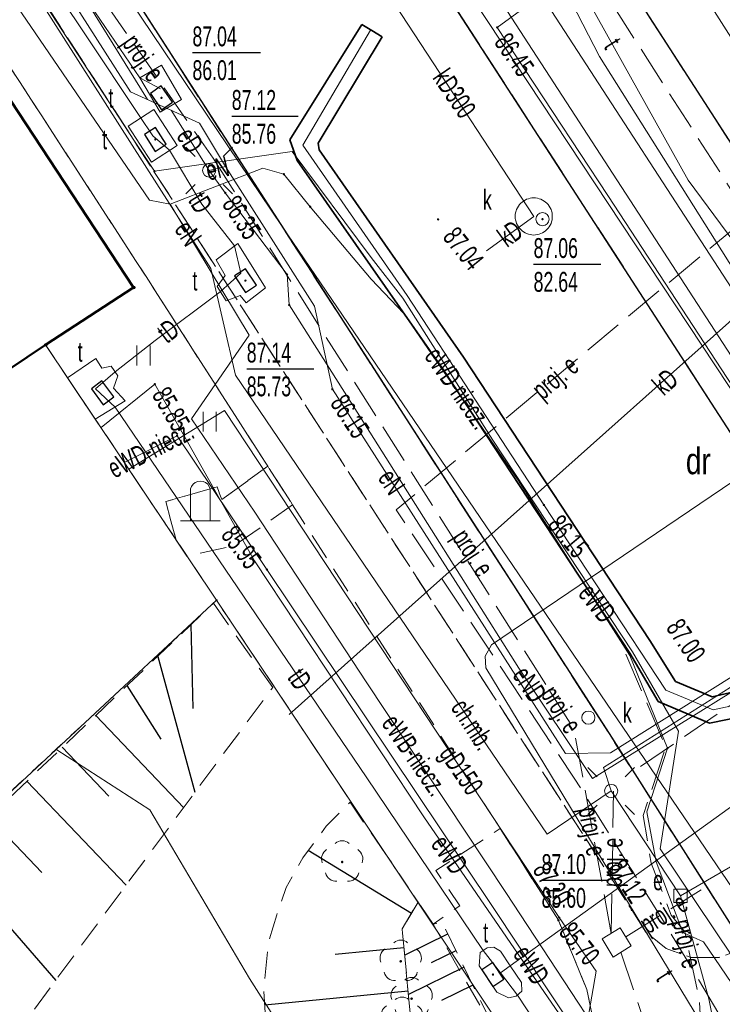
# Model space of a CAD drawing. Header units: metres. Extents: x 7504240 to 7504745, y 5782869 to 5783359.
# Tile 89 of 93: x 7504672 to 7504699, y 5783155 to 5783192. Entities that reach past the tile are written whole.
import ezdxf
from ezdxf.enums import TextEntityAlignment as Align

# ---------------------------------------------------------------- set-up
doc = ezdxf.new("R2010")
doc.units = ezdxf.units.M
doc.header["$MEASUREMENT"] = 0
for name, pattern in [('1.0_0.5', [1.5, 1, -0.5]), ('1.5_0.5', [2, 1.5, -0.5]), ('219-500', [0]), ('egug-500', [1, 0.5, -0.5])]:
    doc.linetypes.add(name, pattern=pattern)
doc.layers.get('0').update_dxf_attribs({"color": 2, "linetype": 'CONTINUOUS', "lineweight": 5})
for name, color, linetype in [('000 Inne (niezydentyfikowane)', 7, 'CONTINUOUS'), ('203-punkt graniczny', 7, 'CONTINUOUS'), ('210-oznaczenie konturu użytku gruntowego', 7, 'CONTINUOUS'), ('218-kontur użytku gruntowego', 7, 'CONTINUOUS'), ('219-działka ewidencyjna', 7, 'CONTINUOUS'), ('312-budynek ewidencyjny', 7, 'CONTINUOUS'), ('chodnik', 7, 'CONTINUOUS'), ('chodnik-Atr17', 7, 'CONTINUOUS'), ('drzewo liściaste', 7, 'CONTINUOUS'), ('elektroenergetyczne urządzenie techniczne - ob. projektowany', 7, 'CONTINUOUS'), ('jezdnia', 7, 'CONTINUOUS'), ('komora podziemna', 7, 'CONTINUOUS'), ('krawężnik', 7, 'CONTINUOUS'), ('latarnia', 7, 'CONTINUOUS'), ('obudowa ochronna przewodu', 7, 'CONTINUOUS'), ('pikieta sztuczna', 7, 'CONTINUOUS'), ('pikieta sztuczna-Atr2', 7, 'CONTINUOUS'), ('pomnik', 7, 'CONTINUOUS'), ('przewód elektroenergetyczny podziemny', 7, 'CONTINUOUS'), ('przewód elektroenergetyczny podziemny - ob. projektowany', 7, 'CONTINUOUS'), ('przewód elektroenergetyczny podziemny - ob. projektowany-Atr1', 7, 'CONTINUOUS'), ('przewód elektroenergetyczny podziemny-Atr1', 7, 'CONTINUOUS'), ('przewód gazowy', 7, 'CONTINUOUS'), ('przewód gazowy-Atr1', 7, 'CONTINUOUS'), ('przewód kanalizacyjny', 7, 'CONTINUOUS'), ('przewód kanalizacyjny-Atr1', 7, 'CONTINUOUS'), ('przewód telekomunikacyjny podziemny', 7, 'CONTINUOUS'), ('przewód telekomunikacyjny podziemny-Atr1', 7, 'CONTINUOUS'), ('przewód wodociągowy', 7, 'CONTINUOUS'), ('Punkt budynku', 7, 'CONTINUOUS'), ('rzędna', 7, 'CONTINUOUS'), ('rzędna-Atr2', 7, 'CONTINUOUS'), ('rzędna-Atr3', 7, 'CONTINUOUS'), ('skarpa nieumocniona', 7, 'CONTINUOUS'), ('trawnik', 7, 'CONTINUOUS'), ('właz do komory lub kanału - kwadratowy', 7, 'CONTINUOUS'), ('właz do komory lub kanału - kwadratowy-Atr17', 7, 'CONTINUOUS'), ('właz do komory lub kanału - okrągły', 7, 'CONTINUOUS'), ('właz do komory lub kanału - okrągły-Atr17', 7, 'CONTINUOUS'), ('właz do komory lub kanału - prostokątny', 7, 'CONTINUOUS'), ('właz do komory lub kanału - prostokątny-Atr17', 7, 'CONTINUOUS')]:
    doc.layers.add(name, color=color, linetype=linetype)
doc.styles.get("Standard").update_dxf_attribs({"font": 'Working1250', "width": 0.75})

# ---------------------------------------------------------------- blocks, each defined once
blk = doc.blocks.new('SUPWP')
at = {"color": 0, "linetype": 'Continuous'}
blk.add_lwpolyline([(-0.375, -0.25), (0.375, -0.25), (0.375, 0.25), (-0.375, 0.25)], close=True, dxfattribs=at)
blk = doc.blocks.new('PW01')
at = {"linetype": 'Continuous', "lineweight": 13}
h = blk.add_hatch(color=0, dxfattribs=at)
edge = h.paths.add_edge_path()
edge.add_arc((0, 0), 0.045, 0, 360)
blk = doc.blocks.new('OO04')
at = {"color": 0, "linetype": 'Continuous', "lineweight": 13}
for p, q in [((-0.375, 0), (-0.375, 1.1)), ((0.375, 0), (0.375, 1.1)), ((-0.375, 0), (-0.75, 0)), ((0, 0), (-0.375, 0)), ((0.375, 0), (0, 0)), ((0.375, 0), (0.75, 0))]:
    blk.add_line(p, q, dxfattribs=at)
blk.add_arc((0, 1.124), 0.376, 356.305, 183.695, dxfattribs=at)
blk = doc.blocks.new('SM01')
at = {"color": 0, "linetype": 'Continuous', "lineweight": 13}
for p, q in [((-0.53, 0.531), (-0.883, 0.884)), ((0.531, 0.531), (0.884, 0.884)), ((-0.53, -0.53), (-0.883, -0.883)), ((0.531, -0.53), (0.884, -0.883))]:
    blk.add_line(p, q, dxfattribs=at)
blk.add_circle((0, 0), 0.25, dxfattribs=at)
blk = doc.blocks.new('OP021')
at = {"linetype": 'Continuous', "lineweight": 13}
h = blk.add_hatch(color=0, dxfattribs=at)
edge = h.paths.add_edge_path()
edge.add_arc((0, 0), 0.05, 0, 360)
at = {"color": 0, "linetype": 'Continuous', "lineweight": 13}
for centre, start, end in [((0, 0.4), 49.272, 130.728), ((-0.38, 0.124), 121.308, 202.548), ((0.38, 0.124), 337.452, 58.692), ((-0.235, -0.324), 193.221, 274.871), ((0.235, -0.324), 265.129, 346.779)]:
    blk.add_arc(centre, 0.4, start, end, dxfattribs=at)
blk = doc.blocks.new('US22')
at = {"color": 0, "linetype": 'Continuous', "lineweight": 13}
blk.add_circle((0, 0), 0.25, dxfattribs=at)
blk = doc.blocks.new('US22A')
at = {"color": 0, "linetype": 'Continuous', "lineweight": 0}
blk.add_lwpolyline([(-0.25, -0.25), (0.25, -0.25), (0.25, 0.25), (-0.25, 0.25)], close=True, dxfattribs=at)
blk = doc.blocks.new('TU04')
at = {"color": 0, "linetype": 'Continuous', "lineweight": 13}
for p, q in [((0, 0), (0, 0.75)), ((0.5, 0), (0.5, 0.75))]:
    blk.add_line(p, q, dxfattribs=at)
blk = doc.blocks.new('203')
at = {"linetype": 'Continuous', "lineweight": 0}
h = blk.add_hatch(color=0, dxfattribs=at)
edge = h.paths.add_edge_path()
edge.add_arc((0, 0), 0.045, 0, 360)
blk = doc.blocks.new('PUNKTBUD')
at = {"color": 0}
blk.add_circle((0, 0), 0.045, dxfattribs=at)

msp = doc.modelspace()

# ---------------------------------------------------------------- linework, layer by layer
at = {"layer": '000 Inne (niezydentyfikowane)', "color": 7, "linetype": 'Continuous', "lineweight": 25, "flags": 128}
for points in [[(7504678.79, 5783169.24), (7504678.87, 5783166.07)], [(7504677.54, 5783168.04), (7504678.94, 5783162.91)], [(7504676.38, 5783166.94), (7504677.66, 5783164.92)], [(7504675.2, 5783165.81), (7504678.52, 5783162.33)], [(7504673.94, 5783164.61), (7504675.7, 5783162.76)], [(7504672.6, 5783163.33), (7504676.35, 5783159.41)], [(7504671.18, 5783161.96), (7504673.17, 5783159.88)], [(7504687.11, 5783158.33), (7504683.22, 5783160.71)], [(7504669.59, 5783160.53), (7504673.69, 5783155.81)], [(7504688.48, 5783157.56), (7504686.86, 5783156.76)], [(7504686.83, 5783157.04), (7504684.24, 5783156.79)], [(7504688.79, 5783156.93), (7504687.86, 5783156.47)], [(7504689.1, 5783156.31), (7504687, 5783155.28)], [(7504686.99, 5783155.4), (7504681.58, 5783154.88)], [(7504689.43, 5783155.63), (7504688.25, 5783155.05)]]:
    msp.add_lwpolyline(points, dxfattribs=at)
at = {"layer": '218-kontur użytku gruntowego', "color": 3, "linetype": 'egug-500', "lineweight": 18, "flags": 128}
for points in [[(7504676.63, 5783181.97), (7504655.54, 5783214.06)], [(7504673.31, 5783179.8), (7504676.63, 5783181.97)], [(7504679.76, 5783170.16), (7504673.31, 5783179.8)], [(7504679.76, 5783170.16), (7504669.1, 5783160.25)], [(7504690.25, 5783154.42), (7504679.76, 5783170.16)]]:
    msp.add_lwpolyline(points, dxfattribs=at)
at = {"layer": '219-działka ewidencyjna', "color": 7, "linetype": '219-500', "lineweight": 18, "flags": 128}
for points in [[(7504676.63, 5783181.97), (7504655.54, 5783214.06)], [(7504673.31, 5783179.8), (7504676.63, 5783181.97)], [(7504679.76, 5783170.16), (7504673.31, 5783179.8)], [(7504669.1, 5783160.25), (7504679.76, 5783170.16)], [(7504679.76, 5783170.16), (7504690.25, 5783154.42)]]:
    msp.add_lwpolyline(points, dxfattribs=at)
at = {"layer": '312-budynek ewidencyjny', "color": 7, "linetype": 'Continuous', "lineweight": 50, "flags": 128}
for points in [[(7504676.63, 5783181.97), (7504655.54, 5783214.06)], [(7504673.31, 5783179.8), (7504676.63, 5783181.97)], [(7504669.1, 5783176.98), (7504673.31, 5783179.8)]]:
    msp.add_lwpolyline(points, dxfattribs=at)
at = {"layer": 'chodnik', "color": 7, "linetype": '1.0_0.5', "lineweight": 18, "flags": 128}
for points in [[(7504584.26, 5783329.8), (7504584.76, 5783329.76), (7504585.26, 5783329.68), (7504585.74, 5783329.56), (7504586.22, 5783329.41), (7504586.33, 5783329.37), (7504586.79, 5783329.18), (7504587.24, 5783328.95), (7504587.67, 5783328.7), (7504588.08, 5783328.41), (7504588.46, 5783328.09), (7504588.83, 5783327.75), (7504588.99, 5783327.58), (7504607.24, 5783299.95), (7504609.35, 5783296.76), (7504629.22, 5783266.51), (7504632.21, 5783261.86), (7504640.76, 5783248.61), (7504694.57, 5783165.13), (7504699.72, 5783157.04), (7504698.72, 5783156.67), (7504697.66, 5783156.67), (7504696.73, 5783157.01), (7504695.96, 5783157.63), (7504695.43, 5783158.47), (7504650.61, 5783227.78), (7504647.37, 5783232.09), (7504632.32, 5783256.12), (7504623.51, 5783269.83), (7504602.38, 5783300.49), (7504606.32, 5783300.05), (7504588.44, 5783327.17), (7504588.12, 5783327.5), (7504587.77, 5783327.85), (7504587.38, 5783328.16), (7504586.97, 5783328.45), (7504586.53, 5783328.69), (7504586.08, 5783328.9), (7504585.75, 5783329.02), (7504585.27, 5783329.16), (7504584.78, 5783329.26), (7504584.28, 5783329.31), (7504583.78, 5783329.32), (7504583.28, 5783329.29), (7504582.79, 5783329.22), (7504582.62, 5783329.18), (7504582.28, 5783329.61), (7504582.77, 5783329.71), (7504583.27, 5783329.78), (7504583.76, 5783329.81)], [(7504697.28, 5783140.66), (7504697, 5783142.25), (7504696.26, 5783143.61), (7504694.91, 5783146.41), (7504694.42, 5783149.75), (7504694.33, 5783152.64), (7504693.73, 5783155.47), (7504692.66, 5783158.08), (7504691.15, 5783160.47), (7504690.46, 5783161.54), (7504682.63, 5783173.76), (7504681.69, 5783175.22), (7504677.1, 5783182.38), (7504648.58, 5783226.38), (7504645.38, 5783230.61), (7504630.15, 5783254.92), (7504621.39, 5783268.45), (7504604.89, 5783292.4), (7504593.34, 5783309.31), (7504595.39, 5783310.74), (7504602.38, 5783300.49), (7504623.51, 5783269.83), (7504632.32, 5783256.12), (7504647.37, 5783232.09), (7504650.61, 5783227.78), (7504695.43, 5783158.47), (7504695.96, 5783157.63), (7504696.73, 5783157.01), (7504697.66, 5783156.67), (7504698.72, 5783156.67), (7504699.72, 5783157.04), (7504701.15, 5783154.36), (7504699.43, 5783153.28), (7504698.21, 5783151.65), (7504697.65, 5783149.69), (7504697.8, 5783147.77), (7504698.59, 5783146.02), (7504699.92, 5783144.64)], [(7504682.63, 5783173.76), (7504680.44, 5783172.23), (7504678.64, 5783171.83), (7504678.24, 5783172.43), (7504677.84, 5783173.89), (7504679.78, 5783174.44), (7504679.96, 5783173.96), (7504681.69, 5783175.22)], [(7504690.44, 5783153.57), (7504687.93, 5783157.93), (7504688.94, 5783158.63), (7504688.03, 5783159.96), (7504690.46, 5783161.54), (7504691.15, 5783160.47), (7504692.66, 5783158.08), (7504693.73, 5783155.47), (7504694.33, 5783152.64), (7504694.42, 5783149.75), (7504694.91, 5783146.41), (7504696.26, 5783143.61), (7504697, 5783142.25), (7504697.28, 5783140.66), (7504692.97, 5783134.06), (7504690.57, 5783136.02), (7504690.82, 5783137.2), (7504691.11, 5783138.41), (7504691.28, 5783139.53), (7504691.36, 5783140.72), (7504691.32, 5783141.75), (7504691.28, 5783144.62), (7504691.23, 5783148.09), (7504690.84, 5783152.02)]]:
    msp.add_lwpolyline(points, close=True, dxfattribs=at)
at = {"layer": 'elektroenergetyczne urządzenie techniczne - ob. projektowany', "color": 1, "linetype": 'Continuous', "lineweight": 18, "flags": 128}
msp.add_lwpolyline([(7504694.99, 5783157.79), (7504695.41, 5783157.11), (7504694.72, 5783156.69), (7504694.31, 5783157.38)], close=True, dxfattribs=at)
at = {"layer": 'jezdnia', "color": 7, "linetype": '1.5_0.5', "lineweight": 18, "flags": 128}
for points in [[(7504721.281, 5783124.329), (7504710.4, 5783140.84), (7504707.9, 5783139.18), (7504707.15, 5783140), (7504706.85, 5783140.22), (7504706.58, 5783140.4), (7504706.25, 5783140.51), (7504705.88, 5783140.52), (7504705.56, 5783140.39), (7504704.13, 5783138.46), (7504697.66, 5783141.85), (7504698.65, 5783144.15), (7504698.87, 5783144.8), (7504699.77, 5783147.45), (7504699.97, 5783149.96), (7504699.88, 5783150.96), (7504701.77, 5783150.87), (7504701.76, 5783151.99), (7504701.15, 5783154.36), (7504699.72, 5783157.04), (7504694.57, 5783165.13), (7504640.76, 5783248.61), (7504632.21, 5783261.86), (7504629.22, 5783266.51), (7504609.35, 5783296.76), (7504588.99, 5783327.58), (7504588.83, 5783327.75), (7504588.46, 5783328.09), (7504588.08, 5783328.41), (7504587.67, 5783328.7), (7504587.24, 5783328.95), (7504586.79, 5783329.18), (7504586.33, 5783329.37), (7504586.22, 5783329.41), (7504585.74, 5783329.56), (7504585.26, 5783329.68), (7504584.76, 5783329.76), (7504584.26, 5783329.8), (7504583.76, 5783329.81), (7504583.27, 5783329.78), (7504582.77, 5783329.71), (7504582.28, 5783329.61), (7504580.26, 5783328.03), (7504579.4, 5783326.65), (7504578.86, 5783325.39), (7504578.36, 5783323.84), (7504578.56, 5783322.04), (7504579.94, 5783319.98), (7504580.88, 5783318.49), (7504577.57, 5783316.99), (7504574.98, 5783320.15), (7504567.49, 5783329.3), (7504572.18, 5783333.11), (7504574.6, 5783335.03), (7504576.32, 5783337.09), (7504576.55, 5783337.47), (7504576.79, 5783337.92), (7504577, 5783338.37), (7504577.18, 5783338.83), (7504577.34, 5783339.31), (7504577.47, 5783339.79), (7504577.58, 5783340.28), (7504577.65, 5783340.77), (7504577.7, 5783341.27), (7504577.72, 5783341.77), (7504577.71, 5783342.27), (7504577.69, 5783342.63), (7504577.63, 5783343.13), (7504577.54, 5783343.62), (7504577.444, 5783344.05)], [(7504634.397, 5783276.574), (7504637.72, 5783271.55), (7504679.26, 5783207.25), (7504703.98, 5783169.03), (7504708.24, 5783162.71), (7504710.1, 5783160.34), (7504712.91, 5783156.77), (7504717.79, 5783155.9), (7504718.5, 5783155.91), (7504719.13, 5783156.44), (7504719.08, 5783157.16), (7504718.16, 5783158.83), (7504713.07, 5783165.96), (7504708.95, 5783172.26), (7504684.13, 5783210.71), (7504673.14, 5783228.02), (7504665.828, 5783239.336)]]:
    msp.add_lwpolyline(points, dxfattribs=at)
msp.add_lwpolyline([(7504679.26, 5783207.25), (7504684.13, 5783210.71), (7504708.95, 5783172.26), (7504703.98, 5783169.03)], close=True, dxfattribs=at)
at = {"layer": 'komora podziemna', "color": 30, "linetype": 'Continuous', "lineweight": 18, "flags": 128}
for points in [[(7504676.86, 5783189.88), (7504677.68, 5783190.36), (7504678.44, 5783189.07), (7504677.63, 5783188.59)], [(7504676.43, 5783188.06), (7504677.39, 5783188.69), (7504678.27, 5783187.33), (7504677.31, 5783186.7)], [(7504679.75, 5783183.02), (7504680.56, 5783183.63), (7504681.61, 5783181.96), (7504680.88, 5783181.39), (7504680.65, 5783181.67), (7504680.12, 5783181.47), (7504679.78, 5783182.01), (7504680.09, 5783182.42)], [(7504675.21, 5783179.29), (7504675.43, 5783178.93), (7504675.78, 5783179), (7504676.03, 5783178.64), (7504675.87, 5783178.17), (7504676.31, 5783177.69), (7504675.18, 5783177), (7504674.14, 5783178.56)], [(7504690.84, 5783156.36), (7504691.27, 5783155.73), (7504691.28, 5783155.4), (7504691.07, 5783155.21), (7504690.78, 5783155.15), (7504690.33, 5783155.37), (7504689.67, 5783156.36), (7504689.71, 5783156.86), (7504689.97, 5783157.04), (7504690.22, 5783157.06), (7504690.47, 5783156.91)]]:
    msp.add_lwpolyline(points, close=True, dxfattribs=at)
at = {"layer": 'komora podziemna', "color": 34, "linetype": 'Continuous', "lineweight": 18, "flags": 128}
msp.add_lwpolyline([(7504692.43, 5783184.65), (7504692.43, 5783184.58), (7504692.42, 5783184.52), (7504692.4, 5783184.45), (7504692.38, 5783184.38), (7504692.35, 5783184.32), (7504692.31, 5783184.26), (7504692.27, 5783184.21), (7504692.22, 5783184.16), (7504692.17, 5783184.11), (7504692.12, 5783184.07), (7504692.06, 5783184.03), (7504692, 5783184.01), (7504691.93, 5783183.98), (7504691.87, 5783183.97), (7504691.8, 5783183.96), (7504691.73, 5783183.95), (7504691.66, 5783183.96), (7504691.59, 5783183.97), (7504691.53, 5783183.98), (7504691.46, 5783184.01), (7504691.4, 5783184.03), (7504691.34, 5783184.07), (7504691.29, 5783184.11), (7504691.24, 5783184.16), (7504691.19, 5783184.21), (7504691.15, 5783184.26), (7504691.11, 5783184.32), (7504691.08, 5783184.38), (7504691.06, 5783184.45), (7504691.04, 5783184.52), (7504691.03, 5783184.58), (7504691.03, 5783184.65), (7504691.03, 5783184.72), (7504691.04, 5783184.79), (7504691.06, 5783184.86), (7504691.08, 5783184.92), (7504691.11, 5783184.98), (7504691.15, 5783185.04), (7504691.19, 5783185.1), (7504691.24, 5783185.15), (7504691.29, 5783185.19), (7504691.34, 5783185.23), (7504691.4, 5783185.27), (7504691.46, 5783185.3), (7504691.53, 5783185.32), (7504691.59, 5783185.34), (7504691.66, 5783185.35), (7504691.73, 5783185.35), (7504691.8, 5783185.35), (7504691.87, 5783185.34), (7504691.93, 5783185.32), (7504692, 5783185.3), (7504692.06, 5783185.27), (7504692.12, 5783185.23), (7504692.17, 5783185.19), (7504692.22, 5783185.15), (7504692.27, 5783185.1), (7504692.31, 5783185.04), (7504692.35, 5783184.98), (7504692.38, 5783184.92), (7504692.4, 5783184.86), (7504692.42, 5783184.79), (7504692.43, 5783184.72)], close=True, dxfattribs=at)
at = {"layer": 'krawężnik', "color": 7, "linetype": 'Continuous', "lineweight": 25, "flags": 128}
for points in [[(7504588.99, 5783327.58), (7504607.24, 5783299.95), (7504609.35, 5783296.76), (7504629.22, 5783266.51), (7504632.21, 5783261.86), (7504640.76, 5783248.61), (7504694.57, 5783165.13)], [(7504703.98, 5783169.03), (7504679.26, 5783207.25), (7504637.72, 5783271.55), (7504634.397, 5783276.574)], [(7504665.828, 5783239.336), (7504673.14, 5783228.02), (7504684.13, 5783210.71), (7504708.95, 5783172.26)], [(7504694.57, 5783165.13), (7504699.72, 5783157.04)]]:
    msp.add_lwpolyline(points, dxfattribs=at)
at = {"layer": 'obudowa ochronna przewodu', "color": 0, "linetype": 'CONTINUOUS', "lineweight": 35}
for p, q in [((7504682.522, 5783187.546), (7504685.236, 5783191.904)), ((7504685.236, 5783191.904), (7504685.62, 5783191.67)), ((7504683.598, 5783187.414), (7504686.004, 5783191.436)), ((7504686.004, 5783191.436), (7504685.62, 5783191.67)), ((7504682.807, 5783186.767), (7504682.522, 5783187.546)), ((7504683.633, 5783187.173), (7504683.598, 5783187.414)), ((7504689.083, 5783179.342), (7504683.633, 5783187.173)), ((7504688.337, 5783178.838), (7504682.807, 5783186.767)), ((7504696.111, 5783168.64), (7504689.083, 5783179.342)), ((7504695.349, 5783168.16), (7504688.337, 5783178.838)), ((7504697.075, 5783167.097), (7504696.111, 5783168.64)), ((7504696.425, 5783166.343), (7504695.349, 5783168.16)), ((7504703.924, 5783167.768), (7504698.456, 5783166.513)), ((7504698.456, 5783166.513), (7504697.075, 5783167.097)), ((7504703.436, 5783166.552), (7504698.364, 5783165.527)), ((7504698.364, 5783165.527), (7504696.425, 5783166.343))]:
    msp.add_line(p, q, dxfattribs=at)
at = {"layer": 'przewód elektroenergetyczny podziemny', "color": 1, "linetype": 'Continuous', "lineweight": 18, "flags": 128}
for points in [[(7504647.6, 5783234.95), (7504653.43, 5783225.83), (7504663.49, 5783210.59), (7504667.09, 5783204.86), (7504671.28, 5783198.53), (7504677.15, 5783189.07)], [(7504717.14, 5783178.544), (7504706.27, 5783171.71), (7504694.63, 5783164.4), (7504692.93, 5783164.38), (7504684.13, 5783178.13), (7504683.45, 5783181.27), (7504680.1, 5783186.54), (7504679.12, 5783188.17), (7504676.51, 5783189.36), (7504663.99, 5783208.98), (7504663.88, 5783209.66)], [(7504666.77, 5783205.84), (7504674.62, 5783193.95), (7504673.05, 5783192.88), (7504679.54, 5783182.69), (7504680.47, 5783178.66), (7504692.23, 5783161.33)], [(7504718.085, 5783177.424), (7504708.98, 5783175.99), (7504691.79, 5783203.03)], [(7504718.085, 5783177.424), (7504708.98, 5783175.99), (7504691.79, 5783203.03)], [(7504698.27, 5783147.47), (7504698.39, 5783147.62), (7504698.44, 5783147.68), (7504699.49, 5783148.95), (7504700.36, 5783150.69), (7504701, 5783151.96), (7504700.94, 5783153.14), (7504698.13, 5783157.26), (7504697.35, 5783157.62), (7504696.35, 5783160.28), (7504696, 5783162.17), (7504696.78, 5783164.58), (7504695.35, 5783168.08), (7504691.14, 5783174.69), (7504686.83, 5783180.99), (7504685.6, 5783182.28), (7504683.29, 5783185.02), (7504682.3, 5783186.25), (7504681.51, 5783186.48), (7504678.01, 5783185.11), (7504677.23, 5783185.27), (7504669.13, 5783197.12)], [(7504698.45, 5783147.17), (7504700.1, 5783149.35), (7504700.71, 5783150.25), (7504701.93, 5783152.67), (7504696.5, 5783160.78), (7504697.19, 5783165.22), (7504695.45, 5783168.21), (7504690.19, 5783176.21), (7504686.79, 5783181.57), (7504685.59, 5783183.1), (7504682.61, 5783187.11), (7504677.42, 5783186.36), (7504676.67, 5783187.5), (7504673.14, 5783192.91)], [(7504692.2, 5783193.14), (7504690.35, 5783191.79), (7504694.53, 5783185.44), (7504703.56, 5783171.62), (7504707.45, 5783165.56), (7504710.82, 5783160.39), (7504718.9, 5783148.1), (7504720.21, 5783146.11)], [(7504728.025, 5783129.996), (7504727.85, 5783130.26), (7504727.44, 5783130.88), (7504722.75, 5783137.89), (7504716.96, 5783146.61), (7504715.65, 5783148.79), (7504715.13, 5783150.46), (7504703.67, 5783167.15), (7504698.5, 5783166.02), (7504696.71, 5783166.77), (7504692.11, 5783173.76), (7504686.95, 5783181.67), (7504683.01, 5783187.34), (7504685.57, 5783191.69)], [(7504679.48, 5783186.39), (7504678.05, 5783188.66)], [(7504679.48, 5783186.39), (7504680.1, 5783186.54)], [(7504717.289, 5783178.367), (7504717.14, 5783178.25), (7504713.51, 5783175.87), (7504707.06, 5783171.73), (7504702.89, 5783169), (7504693.94, 5783163.43), (7504691.17, 5783167.6), (7504685.55, 5783176.51), (7504682.5, 5783181.31), (7504682.42, 5783182.46), (7504680.09, 5783185.54), (7504679.48, 5783186.39)], [(7504698.45, 5783147.17), (7504698.27, 5783147.47), (7504696.42, 5783150.37), (7504690.68, 5783159.13), (7504685.41, 5783167.08), (7504681.2, 5783173.49), (7504678.82, 5783177.01), (7504680.99, 5783180.17), (7504678.01, 5783185.11)], [(7504717.212, 5783178.458), (7504716.66, 5783178.04), (7504710.95, 5783174.43), (7504699.86, 5783167.32), (7504694.36, 5783163.85), (7504694.65, 5783162.96)], [(7504675.4, 5783176.68), (7504677.43, 5783178.32), (7504678.71, 5783176.05), (7504681.19, 5783171.65), (7504687.58, 5783161.98), (7504701.91, 5783141.12)], [(7504676.28, 5783175.36), (7504678.27, 5783176.37)], [(7504678.27, 5783176.37), (7504681.66, 5783171.32), (7504690.12, 5783158.67), (7504694.55, 5783152.01), (7504701.56, 5783142.06), (7504705.35, 5783137.16)], [(7504697.27, 5783159), (7504708.11, 5783165.29), (7504708.43, 5783164.32), (7504712.92, 5783158.02)], [(7504692.23, 5783161.33), (7504694.65, 5783162.96), (7504697.27, 5783159), (7504698.34, 5783155.11), (7504698.66, 5783153.48), (7504698.6, 5783150.25), (7504698.17, 5783145.79), (7504704.7, 5783136.68)]]:
    msp.add_lwpolyline(points, dxfattribs=at)
at = {"layer": 'przewód elektroenergetyczny podziemny - ob. projektowany', "color": 1, "linetype": '1.5_0.5', "lineweight": 18, "flags": 128}
for points in [[(7504699.81, 5783184.64), (7504699.08, 5783185.81), (7504691.95, 5783196.94), (7504679.52, 5783216.24), (7504665.95, 5783237.25), (7504660.455, 5783245.702)], [(7504674.37, 5783194.44), (7504679.63, 5783186.85)], [(7504679.63, 5783186.85), (7504692.3, 5783166.79)], [(7504716.105, 5783119.979), (7504716, 5783120.14), (7504713.75, 5783123.59), (7504712.38, 5783126.09), (7504711.75, 5783127.07), (7504705.6, 5783137.2), (7504705.06, 5783137.95), (7504699.09, 5783145.9), (7504699.12, 5783146.84), (7504699.71, 5783152.89), (7504696.79, 5783157.77), (7504693.26, 5783163.44), (7504686.54, 5783173.58), (7504699.81, 5783184.64)], [(7504695.76, 5783163.89), (7504704.91, 5783170.1)], [(7504697.81, 5783145.51), (7504698.3, 5783150.16), (7504697.97, 5783155.12), (7504697.43, 5783157.64), (7504696.91, 5783158.27), (7504696.16, 5783160.24), (7504695.86, 5783162.04), (7504696.71, 5783164.62), (7504695.19, 5783168.16)], [(7504692.3, 5783166.79), (7504693.25, 5783165.29)], [(7504694.65, 5783157.58), (7504693.25, 5783165.29)], [(7504694.65, 5783157.58), (7504694.74, 5783162.95)], [(7504695.2, 5783157.45), (7504698.05, 5783159.23)], [(7504695.01, 5783156.87), (7504697.15, 5783150.6)]]:
    msp.add_lwpolyline(points, dxfattribs=at)
at = {"layer": 'przewód gazowy', "color": 52, "linetype": 'Continuous', "lineweight": 18, "flags": 128}
for points in [[(7504676.45, 5783175.11), (7504680.06, 5783177.33), (7504692.69, 5783158.18), (7504694.09, 5783156.16), (7504692.15, 5783144.98)], [(7504673.73, 5783164.51), (7504677.24, 5783162.25), (7504681, 5783155.88), (7504686.15, 5783147.8), (7504691.15, 5783140.55)]]:
    msp.add_lwpolyline(points, dxfattribs=at)
at = {"layer": 'przewód kanalizacyjny', "color": 34, "linetype": 'CONTINUOUS', "lineweight": 18}
for p, q in [((7504687.311, 5783200.256), (7504711.177, 5783163.462)), ((7504686.129, 5783199.504), (7504710.003, 5783162.698))]:
    msp.add_line(p, q, dxfattribs=at)
at = {"layer": 'przewód kanalizacyjny', "color": 34, "linetype": 'Continuous', "lineweight": 18, "flags": 128}
for points in [[(7504691.73, 5783184.65), (7504682.7, 5783198.46)], [(7504708.37, 5783188.934), (7504682.5, 5783165.85)], [(7504689.94, 5783183.36), (7504691.73, 5783184.65)]]:
    msp.add_lwpolyline(points, dxfattribs=at)
at = {"layer": 'przewód telekomunikacyjny podziemny', "color": 30, "linetype": 'Continuous', "lineweight": 18, "flags": 128}
for points in [[(7504677.65, 5783189.47), (7504676.86, 5783189.88), (7504674.98, 5783192.66), (7504669.6, 5783200.77), (7504648, 5783233.05), (7504647.21, 5783234.1), (7504638.18, 5783248.08), (7504632.48, 5783256.33), (7504620.99, 5783274.16), (7504616.66, 5783280.58), (7504599.04, 5783306.94), (7504594.77, 5783313.45), (7504586.06, 5783326.23), (7504585.82, 5783326.87)], [(7504729.491, 5783131.228), (7504720.06, 5783145.59), (7504712.08, 5783157.39), (7504700.6, 5783175.97), (7504684.94, 5783199.68), (7504664.43, 5783231.79), (7504652.42, 5783250.14), (7504642.94, 5783265.15), (7504639.05, 5783271.061)], [(7504677.35, 5783187.69), (7504676.86, 5783188.43), (7504674.79, 5783191.55), (7504667.76, 5783202.04), (7504658.56, 5783216.1), (7504649.71, 5783229.35), (7504641.32, 5783241.93), (7504633.41, 5783253.77), (7504632.8, 5783254.55)], [(7504655.188, 5783251.942), (7504655.96, 5783250.73), (7504664.36, 5783238.51), (7504680.44, 5783213.41), (7504693.5, 5783193.29), (7504697.56, 5783186.02), (7504703.23, 5783178.36), (7504703.28, 5783177.79), (7504702.98, 5783177.17), (7504690.14, 5783168.48), (7504689.9, 5783168.05), (7504689.92, 5783167.61), (7504706.86, 5783139.65), (7504718.548, 5783122.032)], [(7504705.96, 5783172.13), (7504705.71, 5783172.42), (7504694.21, 5783190.69), (7504691.48, 5783196), (7504680.27, 5783213.07), (7504675.45, 5783220.56), (7504659.81, 5783244.19), (7504659.67, 5783244.54)], [(7504680.68, 5783182.51), (7504680.44, 5783183.54), (7504679.2, 5783185.11), (7504677.99, 5783187.15), (7504677.35, 5783187.69)], [(7504675.19, 5783178.14), (7504675.93, 5783178.78), (7504677.45, 5783179.97), (7504679.9, 5783181.81), (7504680.68, 5783182.51)], [(7504690.47, 5783156.1), (7504689.82, 5783156.94), (7504685.41, 5783163.5), (7504675.93, 5783177.45), (7504675.19, 5783178.14)], [(7504718.84, 5783176.53), (7504690.84, 5783156.36), (7504690.47, 5783156.1)], [(7504690.47, 5783156.1), (7504691.12, 5783155.25), (7504696.14, 5783147.62), (7504696.69, 5783146.78)]]:
    msp.add_lwpolyline(points, dxfattribs=at)
at = {"layer": 'przewód wodociągowy', "color": 5, "linetype": 'Continuous', "lineweight": 18, "flags": 128}
msp.add_lwpolyline([(7504633.65, 5783257.07), (7504643.04, 5783243.1), (7504653.59, 5783227.46), (7504663.48, 5783212.79), (7504671.62, 5783200.06), (7504682.23, 5783184.27), (7504702.56, 5783154.38)], dxfattribs=at)
at = {"layer": 'rzędna-Atr2', "color": 7, "flags": 128}
for points in [[(7504678.85, 5783190.844), (7504681.414, 5783190.844)], [(7504680.333, 5783188.442), (7504682.838, 5783188.442)], [(7504691.723, 5783182.851), (7504694.26, 5783182.851)], [(7504680.899, 5783178.904), (7504683.436, 5783178.904)], [(7504692.024, 5783159.594), (7504694.524, 5783159.594)]]:
    msp.add_lwpolyline(points, dxfattribs=at)
at = {"layer": 'skarpa nieumocniona', "color": 7, "linetype": '1.0_0.5', "lineweight": 18, "flags": 128}
for points in [[(7504679.64, 5783170.05), (7504681.88, 5783166.87), (7504671.64, 5783153.05), (7504667.27, 5783147.7), (7504663.03, 5783140.29), (7504659.14, 5783134.1), (7504654.39, 5783127.28), (7504652.48, 5783124.75), (7504648.52, 5783120.09), (7504641.47, 5783112.25), (7504634.77, 5783105.52), (7504626.02, 5783097.19), (7504616.61, 5783104.57), (7504623.97, 5783112.39), (7504628.9, 5783117.24), (7504643.42, 5783132.55), (7504649.12, 5783138.76), (7504651.22, 5783141.2), (7504653.41, 5783144.05), (7504655.48, 5783147.68), (7504656.54, 5783149.14), (7504661.35, 5783153.37), (7504670.47, 5783161.29)], [(7504679.64, 5783170.05), (7504681.88, 5783166.87), (7504671.64, 5783153.05), (7504667.27, 5783147.7), (7504663.03, 5783140.29), (7504659.14, 5783134.1), (7504654.39, 5783127.28), (7504652.48, 5783124.75), (7504648.52, 5783120.09), (7504641.47, 5783112.25), (7504634.77, 5783105.52), (7504626.02, 5783097.19), (7504616.61, 5783104.57), (7504623.97, 5783112.39), (7504628.9, 5783117.24), (7504643.42, 5783132.55), (7504649.12, 5783138.76), (7504651.22, 5783141.2), (7504653.41, 5783144.05), (7504655.48, 5783147.68), (7504656.54, 5783149.14), (7504661.35, 5783153.37), (7504670.47, 5783161.29)], [(7504681.9, 5783149.9), (7504681.54, 5783155.44), (7504681.71, 5783157.2), (7504682.04, 5783158.29), (7504682.39, 5783159.32), (7504683.02, 5783160.44), (7504683.9, 5783161.63), (7504684.8, 5783162.54), (7504687.37, 5783158.76), (7504686.76, 5783157.76), (7504687.5, 5783150.11)], [(7504681.9, 5783149.9), (7504681.54, 5783155.44), (7504681.71, 5783157.2), (7504682.04, 5783158.29), (7504682.39, 5783159.32), (7504683.02, 5783160.44), (7504683.9, 5783161.63), (7504684.8, 5783162.54), (7504687.37, 5783158.76), (7504686.76, 5783157.76), (7504687.5, 5783150.11)], [(7504687.5, 5783150.11), (7504686.76, 5783157.76), (7504687.37, 5783158.76), (7504687.93, 5783157.93), (7504688.26, 5783158.01), (7504690.44, 5783153.57), (7504690.84, 5783152.02), (7504691.23, 5783148.09)], [(7504687.5, 5783150.11), (7504686.76, 5783157.76), (7504687.37, 5783158.76), (7504687.93, 5783157.93), (7504688.26, 5783158.01), (7504690.44, 5783153.57), (7504690.84, 5783152.02), (7504691.23, 5783148.09)]]:
    msp.add_lwpolyline(points, close=True, dxfattribs=at)
at = {"layer": 'trawnik', "color": 7, "linetype": '1.0_0.5', "lineweight": 18, "flags": 128}
msp.add_lwpolyline([(7504676.63, 5783181.97), (7504655.54, 5783214.06), (7504655.71, 5783214.17), (7504652.23, 5783219.58), (7504652.01, 5783219.44), (7504651.81, 5783219.76), (7504630.99, 5783251.57), (7504630.15, 5783254.92), (7504645.38, 5783230.61), (7504648.58, 5783226.38), (7504677.1, 5783182.38), (7504681.69, 5783175.22), (7504679.96, 5783173.96), (7504679.78, 5783174.44), (7504677.84, 5783173.89), (7504678.24, 5783172.43), (7504673.31, 5783179.8), (7504674.92, 5783180.85)], close=True, dxfattribs=at)

# ---------------------------------------------------------------- block references
at = {"layer": '203-punkt graniczny', "color": 7, "linetype": 'Continuous', "lineweight": 18}
for p in [(7504676.63, 5783181.97), (7504673.31, 5783179.8), (7504679.76, 5783170.16)]:
    msp.add_blockref('203', p, dxfattribs=at)
at = {"layer": 'drzewo liściaste', "color": 94, "linetype": 'Continuous', "lineweight": 18}
for p in [(7504684.5, 5783160.28), (7504686.71, 5783156.53), (7504687.12, 5783155.12), (7504686.76, 5783154.38)]:
    msp.add_blockref('OP021', p, dxfattribs=at)
at = {"layer": 'latarnia', "color": 7, "linetype": 'Continuous', "lineweight": 18}
for p in [(7504679.48, 5783186.39), (7504694.65, 5783162.96)]:
    msp.add_blockref('SM01', p, dxfattribs=at)
at = {"layer": 'pikieta sztuczna', "color": 7, "linetype": 'Continuous', "lineweight": 13}
for p in [(7504688.12, 5783184.54), (7504695.43, 5783158.47), (7504692.66, 5783158.08)]:
    msp.add_blockref('PW01', p, dxfattribs=at)
at = {"layer": 'pomnik', "color": 7, "linetype": 'Continuous', "lineweight": 18}
msp.add_blockref('OO04', (7504679.15, 5783173.16), dxfattribs=at)
at = {"layer": 'Punkt budynku', "color": 5, "linetype": 'Continuous', "lineweight": 18}
for p in [(7504676.63, 5783181.97), (7504673.31, 5783179.8)]:
    msp.add_blockref('PUNKTBUD', p, dxfattribs=at)
at = {"layer": 'rzędna', "color": 1, "linetype": 'Continuous', "lineweight": 18}
for p in [(7504690.35, 5783191.79), (7504677.42, 5783186.36), (7504682.3, 5783186.25), (7504680.09, 5783185.54), (7504683.29, 5783185.02), (7504682.42, 5783182.46), (7504682.5, 5783181.31), (7504677.43, 5783178.32), (7504684.13, 5783178.13), (7504678.27, 5783176.37), (7504692.11, 5783173.76), (7504681.66, 5783171.32), (7504696.78, 5783164.58), (7504697.35, 5783157.62)]:
    msp.add_blockref('PW01', p, dxfattribs=at)
at = {"layer": 'rzędna', "color": 30, "linetype": 'Continuous', "lineweight": 18}
for p, rotation in [((7504677.68, 5783189.13), 124.563), ((7504677.45, 5783187.56), 122.721), ((7504680.85, 5783182.23), 123.293), ((7504690.19, 5783156.03), 123.612)]:
    msp.add_blockref('PW01', p, dxfattribs=dict(at, rotation=rotation))
at = {"layer": 'rzędna', "color": 34, "linetype": 'Continuous', "lineweight": 18}
msp.add_blockref('PW01', (7504692.06, 5783184.55), dxfattribs=at)
at = {"layer": 'rzędna', "color": 52, "linetype": 'Continuous', "lineweight": 18}
msp.add_blockref('PW01', (7504692.69, 5783158.18), dxfattribs=at)
at = {"layer": 'trawnik', "color": 7, "linetype": 'Continuous', "lineweight": 18}
for p in [(7504676.749, 5783179.029), (7504679.249, 5783176.529)]:
    msp.add_blockref('TU04', p, dxfattribs=at)
at = {"layer": 'właz do komory lub kanału - kwadratowy', "color": 7, "linetype": 'Continuous', "lineweight": 18}
msp.add_blockref('US22A', (7504697.27, 5783159), dxfattribs=at)
at = {"layer": 'właz do komory lub kanału - okrągły', "color": 7, "linetype": 'Continuous', "lineweight": 18}
for p in [(7504692.06, 5783184.55), (7504693.79, 5783165.73)]:
    msp.add_blockref('US22', p, dxfattribs=at)
at = {"layer": 'właz do komory lub kanału - prostokątny', "color": 7, "linetype": 'Continuous', "lineweight": 18}
for p, rotation in [((7504677.68, 5783189.13), 124.563), ((7504677.45, 5783187.56), 122.721), ((7504680.85, 5783182.23), 123.292), ((7504675.46, 5783177.99), 306.676), ((7504690.19, 5783156.03), 123.611)]:
    msp.add_blockref('SUPWP', p, dxfattribs=dict(at, rotation=rotation))

# ---------------------------------------------------------------- texts
at = {"layer": '210-oznaczenie konturu użytku gruntowego', "color": 3, "linetype": 'Continuous', "lineweight": 18, "width": 0.79}
msp.add_text('dr', height=1, dxfattribs=at).set_placement((7504697.47, 5783174.92))
at = {"layer": 'chodnik-Atr17', "color": 7, "width": 0.667}
msp.add_text('ch.mb.', height=0.75, rotation=302.699, dxfattribs=at).set_placement((7504689.43, 5783165.47), align=Align.MIDDLE_CENTER)
at = {"layer": 'pikieta sztuczna-Atr2', "color": 7, "width": 0.667}
for s, rotation, p in [('87.04', 308.816, (7504688.263, 5783183.86)), ('87.00', 304.195, (7504696.697, 5783169.12))]:
    msp.add_text(s, height=0.75, rotation=rotation, dxfattribs=at).set_placement(p)
for s, rotation, p in [('87.20', 302.298, (7504692.3, 5783160.38)), ('87.12', 302.9, (7504695.14, 5783160.46))]:
    msp.add_text(s, height=0.75, rotation=rotation, dxfattribs=at).set_placement(p, align=Align.TOP_LEFT)
at = {"layer": 'przewód elektroenergetyczny podziemny - ob. projektowany-Atr1', "color": 1, "width": 0.667}
for rotation, p in [(-55.277, (7504677, 5783190.645)), (303.235, (7504689.44, 5783171.96)), (-57.653, (7504692.775, 5783166.04)), (-79.708, (7504693.95, 5783161.435)), (89.04, (7504694.695, 5783160.265)), (31.987, (7504696.625, 5783158.34)), (-77.905, (7504697.525, 5783157.197))]:
    msp.add_text('proj. e', height=0.75, rotation=rotation, dxfattribs=at).set_placement(p, align=Align.MIDDLE_CENTER)
msp.add_text('proj. e', height=0.75, rotation=39.81, dxfattribs=at).set_placement((7504691.82, 5783177.98), align=Align.MIDDLE_LEFT)
at = {"layer": 'przewód elektroenergetyczny podziemny-Atr1', "color": 1, "width": 0.667}
for s, rotation, p in [('eD', -57.791, (7504678.765, 5783187.525)), ('eN', 13.601, (7504679.79, 5783186.465)), ('eN', 303.456, (7504678.694, 5783184.018)), ('eWD-niecz.', 304.945, (7504688.871, 5783178.17)), ('eWD-niecz.', 26.91, (7504677.275, 5783175.865)), ('eN', 303.583, (7504686.369, 5783174.631)), ('eWD', 308.469, (7504694.128, 5783170.049)), ('eWB-niecz.', 304.488, (7504687.236, 5783164.315)), ('eWD', 305.446, (7504688.554, 5783160.559))]:
    msp.add_text(s, height=0.75, rotation=rotation, dxfattribs=at).set_placement(p, align=Align.MIDDLE_CENTER)
for s, rotation, p in [('eND', -56.405, (7504691.21, 5783167.54)), ('eWD', -56.369, (7504691.23, 5783157.01))]:
    msp.add_text(s, height=0.75, rotation=rotation, dxfattribs=at).set_placement(p, align=Align.MIDDLE_LEFT)
at = {"layer": 'przewód gazowy-Atr1', "color": 52, "width": 0.667}
msp.add_text('gD150', height=0.75, rotation=304.365, dxfattribs=at).set_placement((7504689.003, 5783163.762), align=Align.MIDDLE_CENTER)
at = {"layer": 'przewód kanalizacyjny-Atr1', "color": 34, "width": 0.667}
for s, rotation, p in [('kD300', 304.142, (7504688.741, 5783189.297)), ('kD', 35.779, (7504690.835, 5783184.005)), ('kD', 41.742, (7504696.69, 5783178.407))]:
    msp.add_text(s, height=0.75, rotation=rotation, dxfattribs=at).set_placement(p, align=Align.MIDDLE_CENTER)
at = {"layer": 'przewód telekomunikacyjny podziemny-Atr1', "color": 30, "width": 0.667}
for s, rotation, p in [('t', 302.173, (7504694.715, 5783191.188)), ('t', 302.173, (7504694.715, 5783191.188)), ('tD', 301.471, (7504679.157, 5783185.174)), ('tD', 36.941, (7504677.93, 5783180.332)), ('tD', 305.163, (7504682.903, 5783167.186)), ('t', 302.173, (7504696.677, 5783156)), ('t', 302.173, (7504696.677, 5783156))]:
    msp.add_text(s, height=0.75, rotation=rotation, dxfattribs=at).set_placement(p, align=Align.MIDDLE_CENTER)
at = {"layer": 'rzędna-Atr2', "color": 30, "width": 0.667}
for s, p in [('87.04', (7504678.85, 5783190.851)), ('87.12', (7504680.333, 5783188.45)), ('87.14', (7504680.899, 5783178.912)), ('87.10', (7504692.024, 5783159.601))]:
    msp.add_text(s, height=0.75, dxfattribs=at).set_placement(p, align=Align.BOTTOM_LEFT)
at = {"layer": 'rzędna-Atr2', "color": 1, "width": 0.667}
for s, rotation, p in [('86.45', 305.574, (7504690.513, 5783191.441)), ('86.35', 302.697, (7504680.262, 5783185.321)), ('85.85', 300.238, (7504677.626, 5783178.108)), ('86.15', 303.524, (7504684.336, 5783177.806)), ('86.15', 309.881, (7504692.499, 5783173.219)), ('85.95', 306.861, (7504680.199, 5783172.837))]:
    msp.add_text(s, height=0.75, rotation=rotation, dxfattribs=at).set_placement(p, align=Align.MIDDLE_LEFT)
at = {"layer": 'rzędna-Atr2', "color": 34, "width": 0.667}
msp.add_text('87.06', height=0.75, dxfattribs=at).set_placement((7504691.723, 5783182.859), align=Align.BOTTOM_LEFT)
at = {"layer": 'rzędna-Atr2', "color": 52, "width": 0.667}
msp.add_text('85.70', height=0.75, rotation=308.757, dxfattribs=at).set_placement((7504692.936, 5783157.856), align=Align.MIDDLE_LEFT)
at = {"layer": 'rzędna-Atr3', "color": 30, "width": 0.667}
for s, p in [('86.01', (7504678.85, 5783189.576)), ('85.76', (7504680.333, 5783187.174)), ('85.73', (7504680.899, 5783177.637)), ('85.60', (7504692.024, 5783158.326))]:
    msp.add_text(s, height=0.75, dxfattribs=at).set_placement(p, align=Align.BOTTOM_LEFT)
at = {"layer": 'rzędna-Atr3', "color": 34, "width": 0.667}
msp.add_text('82.64', height=0.75, dxfattribs=at).set_placement((7504691.723, 5783181.583), align=Align.BOTTOM_LEFT)
at = {"layer": 'właz do komory lub kanału - kwadratowy-Atr17', "color": 7, "width": 0.667}
msp.add_text('e', height=0.75, dxfattribs=at).set_placement((7504696.231, 5783159.588), align=Align.MIDDLE_LEFT)
at = {"layer": 'właz do komory lub kanału - okrągły-Atr17', "color": 7, "width": 0.667}
for p in [(7504689.81, 5783185.28), (7504695.092, 5783165.914)]:
    msp.add_text('k', height=0.75, dxfattribs=at).set_placement(p, align=Align.MIDDLE_LEFT)
at = {"layer": 'właz do komory lub kanału - prostokątny-Atr17', "color": 7, "width": 0.667}
for p in [(7504675.683, 5783189.133), (7504675.445, 5783187.563), (7504678.852, 5783182.23), (7504674.519, 5783179.544), (7504689.822, 5783157.617)]:
    msp.add_text('t', height=0.75, dxfattribs=at).set_placement(p, align=Align.MIDDLE_LEFT)

doc.saveas('drawing.dxf')
